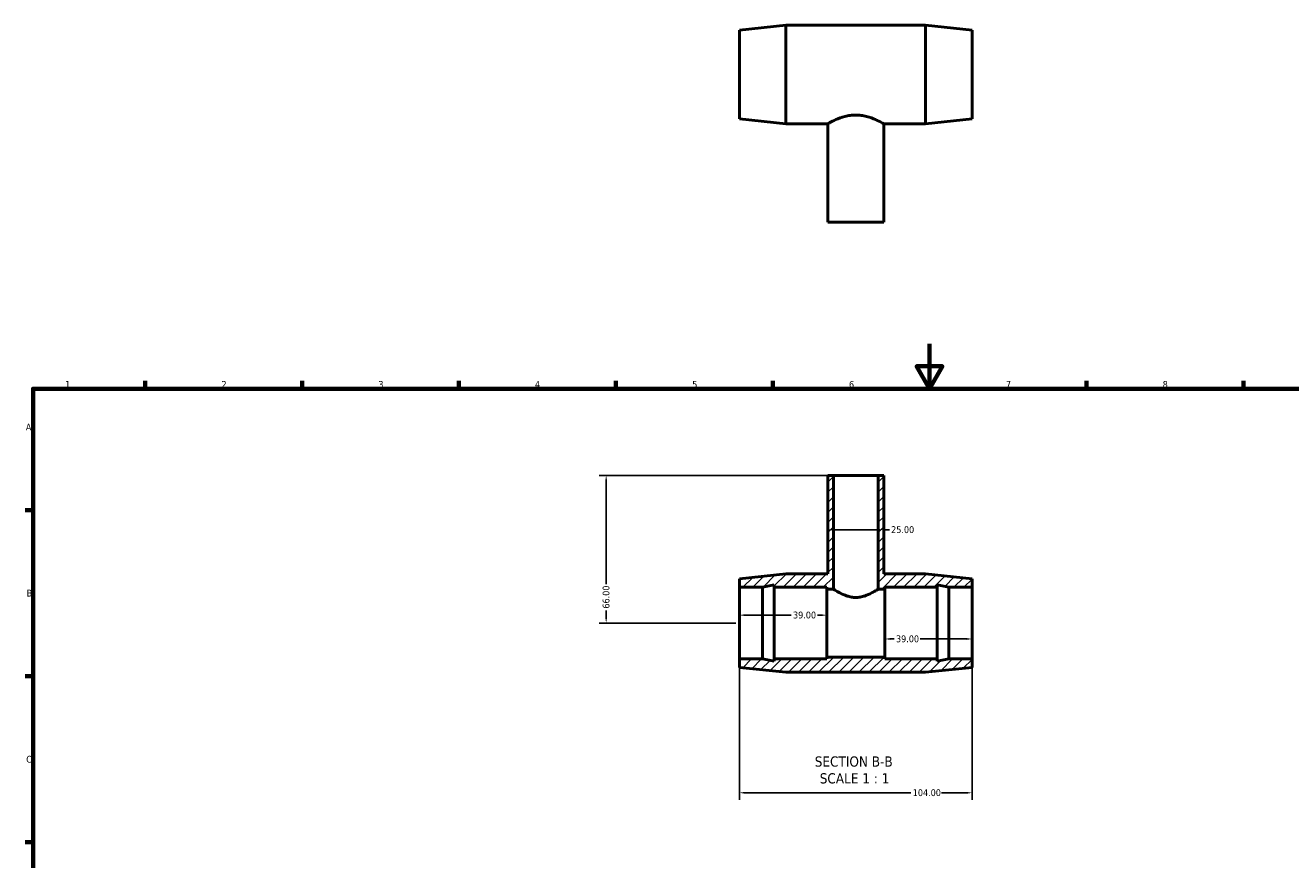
# Model space of a CAD drawing. Header units: millimetres. Extents: x 0 to 894, y -9 to 736.
# Tile 2 of 3: x 17 to 582, y 363 to 736. Entities that reach past the tile are written whole.
import ezdxf

# ---------------------------------------------------------------- set-up
doc = ezdxf.new("R2010")
doc.units = ezdxf.units.MM
for name, color, linetype, lineweight in [('Border (ANSI)', 7, 'Continuous', 70), ('Dimension (ANSI)', 7, 'Continuous', 25), ('Hatch (ANSI)', 7, 'Continuous', 18), ('Symbol (ANSI)', 7, 'Continuous', 25), ('Visible (ANSI)', 7, 'Continuous', 50)]:
    doc.layers.add(name, color=color, linetype=linetype, lineweight=lineweight)
doc.styles.add('Label Text (ANSI)', font='tahoma.ttf')
doc.styles.add('Note Text (ANSI)', font='tahoma.ttf')
doc.dimstyles.new('Default - mm (ANSI)', dxfattribs={"dimtxt": 3.048, "dimasz": 2.5, "dimexe": 3.175, "dimexo": 1.6002, "dimgap": 0.8, "dimtad": 0, "dimtoh": 1, "dimrnd": 1e-08, "dimzin": 4, "dimdsep": 46, "dimtxsty": 'Note Text (ANSI)', "dimcen": 0.09, "dimdle": 10, "dimclrd": 256, "dimclre": 256, "dimclrt": 230, "dimadec": 1, "dimazin": 1, "dimtfac": 1, "dimtofl": 0, "dimtmove": 0, "dimatfit": 3, "dimfxl": 1, "dimtolj": 1, "dimtzin": 4, "dimlwd": -1, "dimlwe": -1, "dimarcsym": 0})

# ---------------------------------------------------------------- blocks, each defined once
blk = doc.blocks.new('Borders Default Border')
at = {"layer": 'Border (ANSI)'}
for p, q in [((70.08, 574), (70.08, 577.45)), ((140.17, 574), (140.17, 577.45)), ((210.25, 574), (210.25, 577.45)), ((280.33, 574), (280.33, 577.45)), ((350.42, 574), (350.42, 577.45)), ((490.58, 574), (490.58, 577.45)), ((560.67, 574), (560.67, 577.45)), ((20, 519.75), (16.55, 519.75)), ((20, 445.5), (16.55, 445.5)), ((20, 371.25), (16.55, 371.25))]:
    blk.add_line(p, q, dxfattribs=at)
at = {"layer": 'Border (ANSI)', "flags": 128}
for points in [[(420.5, 594), (420.5, 574), (414.73, 584), (426.27, 584), (420.5, 574)], [(20, 20), (20, 574), (821, 574), (821, 20), (20, 20)]]:
    blk.add_lwpolyline(points, dxfattribs=at)
at = {"layer": 'Border (ANSI)', "color": 230, "true_color": 0xff0080, "char_height": 3.05, "attachment_point": 7, "style": 'Note Text (ANSI)'}
for s, insert in [('1', (34.35, 574.4)), ('2', (104.2, 574.4)), ('3', (174.26, 574.34)), ('4', (244.23, 574.4)), ('5', (314.48, 574.34)), ('6', (384.49, 574.34)), ('7', (454.6, 574.4)), ('8', (524.63, 574.33)), ('A', (16.78, 555.35)), ('B', (17.15, 481.1)), ('C', (16.95, 406.8))]:
    blk.add_mtext(s, dxfattribs=dict(at, insert=insert))
blk = doc.blocks.new('*D7')
at = {"layer": 'Defpoints', "color": 0, "transparency": 16777216}
for p in [(375.03, 510.94), (400.03, 510.94), (400.03, 510.94)]:
    blk.add_point(p, dxfattribs=at)
at = {"layer": 'Dimension (ANSI)', "transparency": 16777216}
for p, q in [((377.53, 510.94), (397.53, 510.94)), ((400.03, 510.94), (402.53, 510.94))]:
    blk.add_line(p, q, dxfattribs=at)
for points in [[(377.53, 511.35), (377.53, 510.52), (375.03, 510.94)], [(397.53, 511.35), (397.53, 510.52), (400.03, 510.94)]]:
    blk.add_solid(points, dxfattribs=at)
at = {"layer": 'Dimension (ANSI)', "color": 230, "true_color": 0xff0080, "transparency": 16777216, "insert": (403.33, 512.53), "char_height": 3.048, "attachment_point": 1, "style": 'Note Text (ANSI)'}
blk.add_mtext('\\A1;25.00', dxfattribs=at)
blk = doc.blocks.new('*D8')
at = {"layer": 'Defpoints', "color": 0, "transparency": 16777216}
for p in [(400.53, 469.25), (439.53, 469.25), (400.53, 462.14)]:
    blk.add_point(p, dxfattribs=at)
at = {"layer": 'Dimension (ANSI)', "transparency": 16777216}
for p, q in [((403.03, 462.14), (404.7, 462.14)), ((437.03, 462.14), (416.36, 462.14))]:
    blk.add_line(p, q, dxfattribs=at)
for points in [[(403.03, 462.56), (403.03, 461.72), (400.53, 462.14)], [(437.03, 462.56), (437.03, 461.72), (439.53, 462.14)]]:
    blk.add_solid(points, dxfattribs=at)
at = {"layer": 'Dimension (ANSI)', "color": 230, "true_color": 0xff0080, "transparency": 16777216, "insert": (405.5, 463.73), "char_height": 3.048, "attachment_point": 1, "style": 'Note Text (ANSI)'}
blk.add_mtext('\\A1;39.00', dxfattribs=at)
blk = doc.blocks.new('*D9')
at = {"layer": 'Defpoints', "color": 0, "transparency": 16777216}
for p in [(335.53, 453.25), (439.53, 453.25), (439.53, 393.38)]:
    blk.add_point(p, dxfattribs=at)
at = {"layer": 'Dimension (ANSI)', "transparency": 16777216}
for p, q in [((335.53, 451.65), (335.53, 390.21)), ((439.53, 451.65), (439.53, 390.21)), ((338.03, 393.38), (412.19, 393.38)), ((437.03, 393.38), (425.87, 393.38))]:
    blk.add_line(p, q, dxfattribs=at)
for points in [[(338.03, 393.8), (338.03, 392.96), (335.53, 393.38)], [(437.03, 393.8), (437.03, 392.96), (439.53, 393.38)]]:
    blk.add_solid(points, dxfattribs=at)
at = {"layer": 'Dimension (ANSI)', "color": 230, "true_color": 0xff0080, "transparency": 16777216, "insert": (412.99, 394.97), "char_height": 3.048, "attachment_point": 1, "style": 'Note Text (ANSI)'}
blk.add_mtext('\\A1;104.00', dxfattribs=at)
blk = doc.blocks.new('*D10')
at = {"layer": 'Defpoints', "color": 0, "transparency": 16777216}
for p in [(377.53, 535.25), (276.03, 469.25), (335.53, 469.25)]:
    blk.add_point(p, dxfattribs=at)
at = {"layer": 'Dimension (ANSI)', "transparency": 16777216}
for p, q in [((375.93, 535.25), (272.86, 535.25)), ((276.03, 532.75), (276.03, 486.59)), ((276.03, 471.75), (276.03, 474.91)), ((333.93, 469.25), (272.86, 469.25))]:
    blk.add_line(p, q, dxfattribs=at)
for points in [[(275.61, 532.75), (276.45, 532.75), (276.03, 535.25)], [(275.61, 471.75), (276.45, 471.75), (276.03, 469.25)]]:
    blk.add_solid(points, dxfattribs=at)
at = {"layer": 'Dimension (ANSI)', "color": 230, "true_color": 0xff0080, "transparency": 16777216, "insert": (274.44, 475.71), "char_height": 3.048, "attachment_point": 1, "rotation": 90, "style": 'Note Text (ANSI)'}
blk.add_mtext('\\A1;66.00', dxfattribs=at)
blk = doc.blocks.new('*D11')
at = {"layer": 'Defpoints', "color": 0, "transparency": 16777216}
for p in [(335.53, 469.25), (374.53, 472.78), (374.53, 469.25)]:
    blk.add_point(p, dxfattribs=at)
at = {"layer": 'Dimension (ANSI)', "transparency": 16777216}
for p, q in [((338.03, 472.78), (358.7, 472.78)), ((372.03, 472.78), (370.36, 472.78))]:
    blk.add_line(p, q, dxfattribs=at)
for points in [[(338.03, 473.2), (338.03, 472.37), (335.53, 472.78)], [(372.03, 473.2), (372.03, 472.37), (374.53, 472.78)]]:
    blk.add_solid(points, dxfattribs=at)
at = {"layer": 'Dimension (ANSI)', "color": 230, "true_color": 0xff0080, "transparency": 16777216, "insert": (359.5, 474.37), "char_height": 3.048, "attachment_point": 1, "style": 'Note Text (ANSI)'}
blk.add_mtext('\\A1;39.00', dxfattribs=at)

msp = doc.modelspace()

# ---------------------------------------------------------------- hatches: boundary and pattern name
at = {"layer": 'Hatch (ANSI)'}
h = msp.add_hatch(dxfattribs=at)
h.set_pattern_fill('ANSI31', color=256, scale=25.4, style=0)
h.set_pattern_definition([(45, (0, 0), (-2.245064, 2.245064), [])])
h.paths.add_polyline_path([(375.031, 535.249), (375.031, 491.249), (356.331, 491.249), (335.531, 489.049), (335.531, 485.249), (345.931, 485.249), (351.131, 486.354), (351.131, 485.249), (374.531, 485.249), (374.531, 484.449), (377.531, 484.449), (377.531, 535.249)])
h.paths.add_polyline_path([(400.031, 491.249), (400.031, 535.249), (397.531, 535.249), (397.531, 484.449), (400.531, 484.449), (400.531, 485.249), (423.931, 485.249), (423.931, 486.354), (429.131, 485.249), (439.531, 485.249), (439.531, 489.049), (418.731, 491.249)])
h.paths.add_polyline_path([(356.331, 447.249), (418.731, 447.249), (439.531, 449.449), (439.531, 453.249), (429.131, 453.249), (423.931, 452.144), (423.931, 453.249), (400.531, 453.249), (400.531, 454.049), (374.531, 454.049), (374.531, 453.249), (351.131, 453.249), (351.131, 452.144), (345.931, 453.249), (335.531, 453.249), (335.531, 449.449)])

# ---------------------------------------------------------------- linework, layer by layer
at = {"layer": 'Visible (ANSI)'}
for p, q in [((335.531, 734.221), (356.331, 736.421)), ((356.331, 692.421), (356.331, 736.421)), ((356.331, 736.421), (418.731, 736.421)), ((418.731, 692.421), (418.731, 736.421)), ((439.531, 734.221), (418.731, 736.421)), ((335.531, 694.621), (335.531, 734.221)), ((439.531, 694.621), (439.531, 734.221)), ((335.531, 694.621), (356.331, 692.421)), ((356.331, 692.421), (375.031, 692.421)), ((375.031, 648.421), (375.031, 692.421)), ((400.031, 648.421), (400.031, 692.421)), ((400.031, 692.421), (418.731, 692.421)), ((439.531, 694.621), (418.731, 692.421)), ((375.031, 648.421), (400.031, 648.421)), ((375.031, 535.249), (375.031, 491.249)), ((377.531, 535.249), (375.031, 535.249)), ((377.531, 484.449), (377.531, 535.249)), ((377.531, 535.249), (397.531, 535.249)), ((400.031, 535.249), (397.531, 535.249)), ((397.531, 535.249), (397.531, 484.449)), ((400.031, 491.249), (400.031, 535.249)), ((356.331, 491.249), (335.531, 489.049)), ((335.531, 489.049), (335.531, 485.249)), ((345.931, 485.249), (351.131, 486.354)), ((351.131, 486.354), (351.131, 485.249)), ((375.031, 491.249), (356.331, 491.249)), ((418.731, 491.249), (400.031, 491.249)), ((439.531, 489.049), (418.731, 491.249)), ((423.931, 485.249), (423.931, 486.354)), ((423.931, 486.354), (429.131, 485.249)), ((439.531, 485.249), (439.531, 489.049)), ((335.531, 485.249), (345.931, 485.249)), ((335.531, 453.249), (335.531, 485.249)), ((345.931, 453.249), (345.931, 485.249)), ((351.131, 485.249), (374.531, 485.249)), ((351.131, 453.249), (351.131, 485.249)), ((374.531, 485.249), (374.531, 484.449)), ((374.531, 484.449), (377.531, 484.449)), ((374.531, 454.049), (374.531, 484.449)), ((397.531, 484.449), (400.531, 484.449)), ((400.531, 484.449), (400.531, 485.249)), ((400.531, 485.249), (423.931, 485.249)), ((400.531, 454.049), (400.531, 484.449)), ((423.931, 453.249), (423.931, 485.249)), ((429.131, 485.249), (439.531, 485.249)), ((429.131, 453.249), (429.131, 485.249)), ((439.531, 453.249), (439.531, 485.249)), ((345.931, 453.249), (335.531, 453.249)), ((335.531, 453.249), (335.531, 449.449)), ((351.131, 452.144), (345.931, 453.249)), ((374.531, 453.249), (351.131, 453.249)), ((351.131, 453.249), (351.131, 452.144)), ((400.531, 454.049), (374.531, 454.049)), ((374.531, 454.049), (374.531, 453.249)), ((400.531, 453.249), (400.531, 454.049)), ((423.931, 453.249), (400.531, 453.249)), ((429.131, 453.249), (423.931, 452.144)), ((423.931, 452.144), (423.931, 453.249)), ((439.531, 453.249), (429.131, 453.249)), ((439.531, 449.449), (439.531, 453.249)), ((335.531, 449.449), (356.331, 447.249)), ((356.331, 447.249), (418.731, 447.249)), ((418.731, 447.249), (439.531, 449.449))]:
    msp.add_line(p, q, dxfattribs=at)
for points, knots in [([(375.031, 692.421), (375.031, 692.421), (375.11, 692.467), (375.436, 692.649), (375.683, 692.787), (376.649, 693.305), (377.606, 693.798), (379.784, 694.754), (381.164, 695.288), (383.461, 695.88), (384.264, 696.043), (385.895, 696.262), (386.723, 696.318), (387.531, 696.318)], [5.8066402, 5.8066402, 5.8066402, 5.8066402, 6.0479828, 6.0479828, 6.2893254, 6.2893254, 6.7720105, 6.7720105, 7.2570987, 7.2570987, 7.4996428, 7.4996428, 7.7421869, 7.7421869, 7.7421869, 7.7421869]), ([(387.531, 696.318), (388.34, 696.318), (389.167, 696.262), (390.798, 696.043), (391.602, 695.88), (393.899, 695.288), (395.278, 694.754), (397.457, 693.798), (398.414, 693.305), (399.38, 692.787), (399.627, 692.649), (399.952, 692.467), (400.031, 692.421), (400.031, 692.421)], [0, 0, 0, 0, 0.2425441, 0.2425441, 0.4850882, 0.4850882, 0.9701764, 0.9701764, 1.4528616, 1.4528616, 1.6942042, 1.6942042, 1.9355467, 1.9355467, 1.9355467, 1.9355467]), ([(387.531, 480.696), (386.875, 480.696), (386.208, 480.755), (384.899, 480.977), (384.257, 481.141), (382.426, 481.73), (381.33, 482.247), (379.599, 483.157), (378.834, 483.62), (377.799, 484.269), (377.531, 484.449), (377.531, 484.449)], [0, 0, 0, 0, 0.1969157, 0.1969157, 0.3938315, 0.3938315, 0.7876629, 0.7876629, 1.1774508, 1.1774508, 1.5672386, 1.5672386, 1.5672386, 1.5672386]), ([(397.531, 484.449), (397.531, 484.449), (397.263, 484.269), (396.228, 483.62), (395.463, 483.157), (393.732, 482.247), (392.637, 481.73), (390.806, 481.141), (390.164, 480.977), (388.855, 480.755), (388.188, 480.696), (387.531, 480.696)], [4.7017159, 4.7017159, 4.7017159, 4.7017159, 5.0915037, 5.0915037, 5.4812916, 5.4812916, 5.8751231, 5.8751231, 6.0720388, 6.0720388, 6.2689545, 6.2689545, 6.2689545, 6.2689545])]:
    msp.add_open_spline(points, degree=3, knots=knots, dxfattribs=at)

# ---------------------------------------------------------------- block references
msp.add_blockref('Borders Default Border', (0, 0))

# ---------------------------------------------------------------- texts
at = {"layer": 'Symbol (ANSI)', "char_height": 4.572, "attachment_point": 7, "style": 'Label Text (ANSI)'}
for s, insert in [('SECTION B-B', (369.203, 404.984)), ('SCALE 1 : 1', (371.426, 397.472))]:
    msp.add_mtext(s, dxfattribs=dict(at, insert=insert))

# ---------------------------------------------------------------- dimensions: what is measured, and where the dimension line sits
at = {"layer": 'Dimension (ANSI)'}
for base, p1, p2, angle, override, picture, middle in [((276.031, 469.249), (377.531, 535.249), (335.531, 469.249), 90, {"dimtoh": 0, "dimdec": 2, "dimtp": 0, "dimtm": 0, "dimtdec": 2, "dimatfit": 1}, '*D10', (276.031, 480.749)), ((400.031, 510.938), (375.031, 510.938), (400.031, 510.938), 180, {"dimtoh": 0, "dimdec": 2, "dimse1": 1, "dimse2": 1, "dimtp": 0, "dimtm": 0, "dimtdec": 2, "dimatfit": 2}, '*D7', (408.346, 510.938)), ((374.531, 472.783), (335.531, 469.249), (374.531, 469.249), 180, {"dimtoh": 0, "dimdec": 2, "dimse1": 1, "dimse2": 1, "dimtp": 0, "dimtm": 0, "dimtdec": 2, "dimatfit": 1}, '*D11', (364.531, 472.783)), ((400.531, 462.139), (439.531, 469.249), (400.531, 469.249), 180, {"dimtoh": 0, "dimdec": 2, "dimse1": 1, "dimse2": 1, "dimtp": 0, "dimtm": 0, "dimtdec": 2, "dimatfit": 1}, '*D8', (410.531, 462.139)), ((439.531, 393.381), (335.531, 453.249), (439.531, 453.249), 180, {"dimtoh": 0, "dimdec": 2, "dimtp": 0, "dimtm": 0, "dimtdec": 2, "dimatfit": 1}, '*D9', (419.031, 393.381))]:
    dim = msp.add_linear_dim(base=base, p1=p1, p2=p2, angle=angle, dimstyle='Default - mm (ANSI)', override=override, dxfattribs=at)
    dim.commit()
    dim.dimension.update_dxf_attribs({"geometry": picture, "text_midpoint": middle, "dimtype": 160})

doc.saveas('drawing.dxf')
